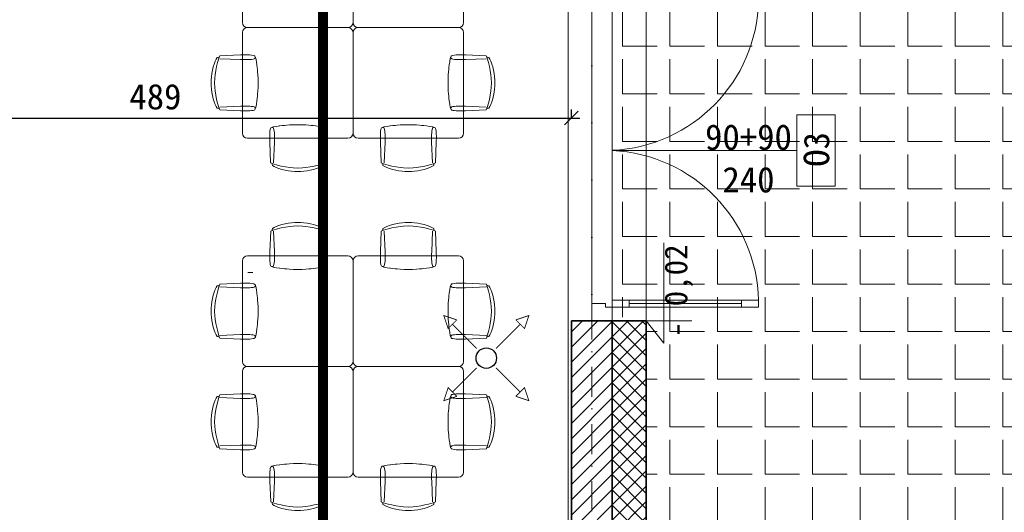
# Model space of a CAD drawing. Header units: millimetres. Extents: x -1373 to 28294, y -9636 to 187.
# Tile 61 of 133: x 5597 to 6176, y -4966 to -4676. Entities that reach past the tile are written whole.
import ezdxf
from ezdxf.enums import TextEntityAlignment as Align

# ---------------------------------------------------------------- set-up
doc = ezdxf.new("R2010")
doc.units = ezdxf.units.MM
doc.linetypes.add('DASHED', pattern=[0.75, 0.5, -0.25])
doc.linetypes.add('Kreski i kropki', pattern=[335.138881, 176.388884, -88.194442, 0, -70.555556])
for name, color, linetype, lineweight in [('_k_krawężnik', 252, 'Continuous', 13), ('_k_kreskowanie', 250, 'Continuous', 9), ('_k_ocieplenie', 7, 'Continuous', 35), ('_k_opis', 7, 'Continuous', 13), ('_k_osie', 142, 'Kreski i kropki', 13), ('_k_stolarka', 7, 'Continuous', 13), ('_k_wentylacja', 7, 'Continuous', 15), ('_k_widok', 7, 'Continuous', 18), ('_k_wymiar', 7, 'Continuous', 9), ('_k_wyposażenia', 251, 'Continuous', 9), ('_k_ściany', 223, 'Continuous', 35)]:
    doc.layers.add(name, color=color, linetype=linetype, lineweight=lineweight)
doc.layers.add('_k_niewidoczna', color=72, linetype='Continuous', lineweight=9, plot=False)
doc.styles.add('GENERATED_STYLE_1', font='MS Gothic.ttf')
doc.dimstyles.new('1 - 100   (15cm)', dxfattribs={"dimscale": 5, "dimtxt": 3, "dimasz": 1.6, "dimexe": 1, "dimexo": 1, "dimgap": 1, "dimtad": 1, "dimdec": 0, "dimzin": 12, "dimdsep": 46, "dimtxsty": 'GENERATED_STYLE_1', "dimblk1": 'OBLIQUE', "dimblk2": 'OBLIQUE', "dimsah": 1, "dimcen": 0, "dimdle": 1, "dimclrd": 256, "dimclre": 256, "dimclrt": 4, "dimazin": 0, "dimtfac": 0.75, "dimtdec": 0, "dimtix": 1, "dimtmove": 1, "dimatfit": 3, "dimldrblk": 'OBLIQUE', "dimfxl": 1, "dimfxlon": 1, "dimtvp": 0.75, "dimtfillclr": 1, "dimtolj": 1, "dimtzin": 0, "dimarcsym": 0})

# ---------------------------------------------------------------- blocks, each defined once
blk = doc.blocks.new('3987417c-e224-4861-8c51-863ca10e2d8a$0$A$C508D4857')
at = {"layer": '_k_wyposażenia'}
for p, q in [((-6, 65), (-65, 65)), ((59, 65), (0, 65)), ((-68, 62), (-68, 3)), ((-3, 3), (-3, 62)), ((-3, 62), (-3, 3)), ((62, 3), (62, 62)), ((58.83, 55.16), (55.83, 55.16)), ((-68, -3), (-68, -62)), ((-65, 0), (-6, 0)), ((-6, 0), (-65, 0)), ((-3, -62), (-3, -3)), ((-3, -3), (-3, -62)), ((0, 0), (59, 0)), ((59, 0), (0, 0)), ((62, -62), (62, -3)), ((-65, -65), (-6, -65)), ((0, -65), (59, -65))]:
    blk.add_line(p, q, dxfattribs=at)
for points in [[(-51.42, 79.56), (-50.01, 80.04), (-47.42, 80.79), (-45.19, 81.37), (-42.75, 81.88), (-40.2, 82.24), (-38.28, 82.46), (-35.5, 82.61)], [(-50.56, 79.85), (-50.54, 80.18), (-50.4, 81.06), (-49.34, 81.65), (-48.15, 82.18), (-46.58, 82.81), (-44.82, 83.36), (-42.9, 83.84), (-41, 84.17), (-39.14, 84.41), (-37.3, 84.53), (-35.5, 84.56)], [(-20.44, 79.85), (-20.46, 80.18), (-20.6, 81.06), (-21.66, 81.65), (-22.85, 82.18), (-24.42, 82.81), (-26.18, 83.36), (-28.1, 83.84), (-30.01, 84.17), (-31.87, 84.41), (-33.7, 84.53), (-35.5, 84.56)], [(-19.58, 79.56), (-20.99, 80.04), (-23.58, 80.79), (-25.81, 81.37), (-28.26, 81.88), (-30.8, 82.24), (-32.72, 82.46), (-35.5, 82.61)], [(13.58, 79.56), (14.99, 80.04), (17.58, 80.79), (19.81, 81.37), (22.25, 81.88), (24.8, 82.24), (26.72, 82.46), (29.5, 82.61)], [(14.44, 79.85), (14.46, 80.18), (14.6, 81.06), (15.66, 81.65), (16.85, 82.18), (18.42, 82.81), (20.18, 83.36), (22.1, 83.84), (24, 84.17), (25.86, 84.41), (27.7, 84.53), (29.5, 84.56)], [(44.56, 79.85), (44.54, 80.18), (44.4, 81.06), (43.34, 81.65), (42.15, 82.18), (40.58, 82.81), (38.82, 83.36), (36.9, 83.84), (34.99, 84.17), (33.13, 84.41), (31.3, 84.53), (29.5, 84.56)], [(45.42, 79.56), (44.01, 80.04), (41.42, 80.79), (39.19, 81.37), (36.74, 81.88), (34.2, 82.24), (32.28, 82.46), (29.5, 82.61)], [(-51.94, 66.07), (-51.91, 67.37), (-51.42, 79.56)], [(-49.18, 66.07), (-49.21, 67.37), (-49.7, 79.56)], [(-21.82, 66.07), (-21.79, 67.37), (-21.3, 79.56)], [(-19.06, 66.07), (-19.1, 67.37), (-19.58, 79.56)], [(13.06, 66.07), (13.09, 67.37), (13.58, 79.56)], [(15.82, 66.07), (15.79, 67.37), (15.3, 79.56)], [(43.18, 66.07), (43.21, 67.37), (43.7, 79.56)], [(45.94, 66.07), (45.9, 67.37), (45.42, 79.56)], [(-24.68, 57.79), (-24.92, 57.75), (-26.41, 57.56), (-27.66, 57.45), (-29.01, 57.33), (-30.71, 57.19), (-33.01, 57.07), (-35.5, 57.07), (-38.01, 57.07), (-40.29, 57.18), (-41.99, 57.33), (-43.33, 57.46), (-44.59, 57.56), (-46.08, 57.75), (-47.94, 58.05), (-49.93, 58.39), (-50.83, 58.65), (-51.19, 58.88), (-51.33, 59), (-51.46, 59.27), (-51.64, 59.92), (-51.81, 60.86), (-51.9, 61.88), (-51.93, 62.82), (-51.96, 63.54), (-51.96, 64.13), (-51.96, 64.72), (-51.96, 65.35), (-51.94, 66.07)], [(-50.56, 58.58), (-50.29, 58.65), (-49.93, 58.88), (-49.79, 59), (-49.66, 59.27), (-49.48, 59.92), (-49.31, 60.86), (-49.22, 61.88), (-49.19, 62.82), (-49.16, 63.54), (-49.16, 64.13), (-49.16, 64.72), (-49.16, 65.35), (-49.18, 66.07)], [(-47.94, 58.05), (-46.09, 57.75), (-44.59, 57.56), (-43.34, 57.45), (-41.99, 57.33), (-40.29, 57.19), (-38, 57.07), (-35.5, 57.07), (-33, 57.07), (-30.71, 57.18), (-29.01, 57.33), (-27.67, 57.46), (-26.41, 57.56), (-24.92, 57.75), (-23.07, 58.05), (-21.07, 58.39), (-20.18, 58.65), (-19.81, 58.88), (-19.67, 59), (-19.54, 59.27), (-19.36, 59.92), (-19.19, 60.86), (-19.1, 61.88), (-19.07, 62.82), (-19.05, 63.54), (-19.05, 64.13), (-19.05, 64.72), (-19.05, 65.35), (-19.06, 66.07)], [(-20.44, 58.58), (-20.71, 58.65), (-21.07, 58.88), (-21.21, 59), (-21.34, 59.27), (-21.52, 59.92), (-21.69, 60.86), (-21.78, 61.88), (-21.82, 62.82), (-21.84, 63.54), (-21.84, 64.13), (-21.84, 64.72), (-21.84, 65.35), (-21.82, 66.07)], [(40.32, 57.79), (40.08, 57.75), (38.59, 57.56), (37.34, 57.45), (35.99, 57.33), (34.29, 57.19), (31.99, 57.07), (29.5, 57.07), (26.99, 57.07), (24.71, 57.18), (23.01, 57.33), (21.67, 57.46), (20.41, 57.56), (18.92, 57.75), (17.06, 58.05), (15.07, 58.39), (14.17, 58.65), (13.81, 58.88), (13.67, 59), (13.54, 59.27), (13.36, 59.92), (13.19, 60.86), (13.1, 61.88), (13.07, 62.82), (13.04, 63.54), (13.04, 64.13), (13.04, 64.72), (13.04, 65.35), (13.06, 66.07)], [(14.44, 58.58), (14.71, 58.65), (15.07, 58.88), (15.21, 59), (15.34, 59.27), (15.52, 59.92), (15.69, 60.86), (15.78, 61.88), (15.81, 62.82), (15.84, 63.54), (15.84, 64.13), (15.84, 64.72), (15.84, 65.35), (15.82, 66.07)], [(17.06, 58.05), (18.91, 57.75), (20.41, 57.56), (21.66, 57.45), (23.01, 57.33), (24.71, 57.19), (27, 57.07), (29.5, 57.07), (32, 57.07), (34.29, 57.18), (35.99, 57.33), (37.33, 57.46), (38.59, 57.56), (40.08, 57.75), (41.93, 58.05), (43.93, 58.39), (44.82, 58.65), (45.19, 58.88), (45.33, 59), (45.46, 59.27), (45.64, 59.92), (45.81, 60.86), (45.9, 61.88), (45.93, 62.82), (45.95, 63.54), (45.95, 64.13), (45.95, 64.72), (45.95, 65.35), (45.94, 66.07)], [(44.56, 58.58), (44.29, 58.65), (43.93, 58.88), (43.79, 59), (43.66, 59.27), (43.48, 59.92), (43.31, 60.86), (43.22, 61.88), (43.18, 62.82), (43.16, 63.54), (43.16, 64.13), (43.16, 64.72), (43.16, 65.35), (43.18, 66.07)], [(-81.63, 47.56), (-81.96, 47.54), (-82.84, 47.4), (-83.43, 46.34), (-83.96, 45.15), (-84.59, 43.58), (-85.15, 41.82), (-85.62, 39.9), (-85.95, 38), (-86.19, 36.14), (-86.31, 34.3), (-86.34, 32.5)], [(-81.34, 48.42), (-81.82, 47.01), (-82.57, 44.42), (-83.15, 42.19), (-83.66, 39.75), (-84.02, 37.2), (-84.24, 35.28), (-84.4, 32.5)], [(-67.85, 48.94), (-69.15, 48.91), (-81.34, 48.42)], [(-67.85, 46.18), (-69.15, 46.21), (-81.34, 46.7)], [(-59.57, 21.68), (-59.53, 21.91), (-59.34, 23.41), (-59.23, 24.66), (-59.11, 26.01), (-58.97, 27.71), (-58.85, 30.01), (-58.85, 32.5), (-58.85, 35.01), (-58.97, 37.29), (-59.11, 38.99), (-59.24, 40.33), (-59.34, 41.59), (-59.53, 43.08), (-59.83, 44.94), (-60.17, 46.93), (-60.43, 47.83), (-60.66, 48.19), (-60.78, 48.33), (-61.05, 48.46), (-61.7, 48.64), (-62.64, 48.81), (-63.66, 48.9), (-64.61, 48.93), (-65.32, 48.96), (-65.91, 48.96), (-66.5, 48.96), (-67.13, 48.96), (-67.85, 48.94)], [(-60.36, 47.56), (-60.43, 47.29), (-60.66, 46.93), (-60.78, 46.79), (-61.05, 46.66), (-61.7, 46.48), (-62.64, 46.31), (-63.66, 46.22), (-64.61, 46.18), (-65.32, 46.16), (-65.91, 46.16), (-66.5, 46.16), (-67.13, 46.16), (-67.85, 46.18)], [(53.57, 21.68), (53.53, 21.91), (53.34, 23.41), (53.23, 24.66), (53.11, 26.01), (52.97, 27.71), (52.85, 30.01), (52.85, 32.5), (52.85, 35.01), (52.97, 37.29), (53.11, 38.99), (53.24, 40.33), (53.34, 41.59), (53.53, 43.08), (53.83, 44.94), (54.17, 46.93), (54.43, 47.83), (54.66, 48.19), (54.78, 48.33), (55.05, 48.46), (55.7, 48.64), (56.64, 48.81), (57.66, 48.9), (58.61, 48.93), (59.32, 48.96), (59.91, 48.96), (60.5, 48.96), (61.13, 48.96), (61.85, 48.94)], [(54.36, 47.56), (54.43, 47.29), (54.66, 46.93), (54.78, 46.79), (55.05, 46.66), (55.7, 46.48), (56.64, 46.31), (57.66, 46.22), (58.61, 46.18), (59.32, 46.16), (59.91, 46.16), (60.5, 46.16), (61.13, 46.16), (61.85, 46.18)], [(61.85, 48.94), (63.15, 48.91), (75.34, 48.42)], [(61.85, 46.18), (63.15, 46.21), (75.34, 46.7)], [(75.34, 48.42), (75.82, 47.01), (76.57, 44.42), (77.15, 42.19), (77.66, 39.75), (78.02, 37.2), (78.24, 35.28), (78.4, 32.5)], [(75.63, 47.56), (75.96, 47.54), (76.84, 47.4), (77.43, 46.34), (77.96, 45.15), (78.59, 43.58), (79.15, 41.82), (79.62, 39.9), (79.95, 38), (80.19, 36.14), (80.31, 34.3), (80.34, 32.5)], [(-59.83, 44.94), (-59.53, 43.09), (-59.34, 41.59), (-59.23, 40.34), (-59.11, 38.99), (-58.97, 37.29), (-58.85, 35), (-58.85, 32.5), (-58.85, 30), (-58.97, 27.71), (-59.11, 26.01), (-59.24, 24.67), (-59.34, 23.41), (-59.53, 21.92), (-59.83, 20.07), (-60.17, 18.07), (-60.43, 17.18), (-60.66, 16.81), (-60.78, 16.67), (-61.05, 16.54), (-61.7, 16.36), (-62.64, 16.19), (-63.66, 16.1), (-64.61, 16.07), (-65.32, 16.05), (-65.91, 16.05), (-66.5, 16.05), (-67.13, 16.05), (-67.85, 16.06)], [(53.83, 44.94), (53.53, 43.09), (53.34, 41.59), (53.23, 40.34), (53.11, 38.99), (52.97, 37.29), (52.85, 35), (52.85, 32.5), (52.85, 30), (52.97, 27.71), (53.11, 26.01), (53.24, 24.67), (53.34, 23.41), (53.53, 21.92), (53.83, 20.07), (54.17, 18.07), (54.43, 17.18), (54.66, 16.81), (54.78, 16.67), (55.05, 16.54), (55.7, 16.36), (56.64, 16.19), (57.66, 16.1), (58.61, 16.07), (59.32, 16.05), (59.91, 16.05), (60.5, 16.05), (61.13, 16.05), (61.85, 16.06)], [(-81.63, 17.44), (-81.96, 17.46), (-82.84, 17.6), (-83.43, 18.66), (-83.96, 19.85), (-84.59, 21.42), (-85.15, 23.18), (-85.62, 25.1), (-85.95, 27.01), (-86.19, 28.87), (-86.31, 30.7), (-86.34, 32.5)], [(-81.34, 16.58), (-81.82, 17.99), (-82.57, 20.58), (-83.15, 22.81), (-83.66, 25.25), (-84.02, 27.8), (-84.24, 29.72), (-84.4, 32.5)], [(75.34, 16.58), (75.82, 17.99), (76.57, 20.58), (77.15, 22.81), (77.66, 25.25), (78.02, 27.8), (78.24, 29.72), (78.4, 32.5)], [(75.63, 17.44), (75.96, 17.46), (76.84, 17.6), (77.43, 18.66), (77.96, 19.85), (78.59, 21.42), (79.15, 23.18), (79.62, 25.1), (79.95, 27.01), (80.19, 28.87), (80.31, 30.7), (80.34, 32.5)], [(-67.85, 18.82), (-69.15, 18.79), (-81.34, 18.3)], [(-60.36, 17.44), (-60.43, 17.71), (-60.66, 18.07), (-60.78, 18.21), (-61.05, 18.34), (-61.7, 18.52), (-62.64, 18.69), (-63.66, 18.78), (-64.61, 18.82), (-65.32, 18.84), (-65.91, 18.84), (-66.5, 18.84), (-67.13, 18.84), (-67.85, 18.82)], [(54.36, 17.44), (54.43, 17.71), (54.66, 18.07), (54.78, 18.21), (55.05, 18.34), (55.7, 18.52), (56.64, 18.69), (57.66, 18.78), (58.61, 18.82), (59.32, 18.84), (59.91, 18.84), (60.5, 18.84), (61.13, 18.84), (61.85, 18.82)], [(61.85, 18.82), (63.15, 18.79), (75.34, 18.3)], [(-67.85, 16.06), (-69.15, 16.1), (-81.34, 16.58)], [(61.85, 16.06), (63.15, 16.1), (75.34, 16.58)], [(-81.34, -16.58), (-81.82, -17.99), (-82.57, -20.58), (-83.15, -22.81), (-83.66, -25.25), (-84.02, -27.8), (-84.24, -29.72), (-84.4, -32.5)], [(-67.85, -16.06), (-69.15, -16.09), (-81.34, -16.58)], [(-59.57, -43.32), (-59.53, -43.09), (-59.34, -41.59), (-59.23, -40.34), (-59.11, -38.99), (-58.97, -37.29), (-58.85, -34.99), (-58.85, -32.5), (-58.85, -29.99), (-58.97, -27.71), (-59.11, -26.01), (-59.24, -24.67), (-59.34, -23.41), (-59.53, -21.92), (-59.83, -20.06), (-60.17, -18.07), (-60.43, -17.17), (-60.66, -16.81), (-60.78, -16.67), (-61.05, -16.54), (-61.7, -16.36), (-62.64, -16.19), (-63.66, -16.1), (-64.61, -16.07), (-65.32, -16.04), (-65.91, -16.04), (-66.5, -16.04), (-67.13, -16.04), (-67.85, -16.06)], [(53.57, -43.32), (53.53, -43.09), (53.34, -41.59), (53.23, -40.34), (53.11, -38.99), (52.97, -37.29), (52.85, -34.99), (52.85, -32.5), (52.85, -29.99), (52.97, -27.71), (53.11, -26.01), (53.24, -24.67), (53.34, -23.41), (53.53, -21.92), (53.83, -20.06), (54.17, -18.07), (54.43, -17.17), (54.66, -16.81), (54.78, -16.67), (55.05, -16.54), (55.7, -16.36), (56.64, -16.19), (57.66, -16.1), (58.61, -16.07), (59.32, -16.04), (59.91, -16.04), (60.5, -16.04), (61.13, -16.04), (61.85, -16.06)], [(61.85, -16.06), (63.15, -16.09), (75.34, -16.58)], [(75.34, -16.58), (75.82, -17.99), (76.57, -20.58), (77.15, -22.81), (77.66, -25.25), (78.02, -27.8), (78.24, -29.72), (78.4, -32.5)], [(-81.63, -17.44), (-81.96, -17.46), (-82.84, -17.6), (-83.43, -18.66), (-83.96, -19.85), (-84.59, -21.42), (-85.15, -23.18), (-85.62, -25.1), (-85.95, -27), (-86.19, -28.86), (-86.31, -30.7), (-86.34, -32.5)], [(-67.85, -18.82), (-69.15, -18.79), (-81.34, -18.3)], [(-60.36, -17.44), (-60.43, -17.71), (-60.66, -18.07), (-60.78, -18.21), (-61.05, -18.34), (-61.7, -18.52), (-62.64, -18.69), (-63.66, -18.78), (-64.61, -18.82), (-65.32, -18.84), (-65.91, -18.84), (-66.5, -18.84), (-67.13, -18.84), (-67.85, -18.82)], [(-59.83, -20.06), (-59.53, -21.91), (-59.34, -23.41), (-59.23, -24.66), (-59.11, -26.01), (-58.97, -27.71), (-58.85, -30), (-58.85, -32.5), (-58.85, -35), (-58.97, -37.29), (-59.11, -38.99), (-59.24, -40.33), (-59.34, -41.59), (-59.53, -43.08), (-59.83, -44.93), (-60.17, -46.93), (-60.43, -47.82), (-60.66, -48.19), (-60.78, -48.33), (-61.05, -48.46), (-61.7, -48.64), (-62.64, -48.81), (-63.66, -48.9), (-64.61, -48.93), (-65.32, -48.95), (-65.91, -48.95), (-66.5, -48.95), (-67.13, -48.95), (-67.85, -48.94)], [(53.83, -20.06), (53.53, -21.91), (53.34, -23.41), (53.23, -24.66), (53.11, -26.01), (52.97, -27.71), (52.85, -30), (52.85, -32.5), (52.85, -35), (52.97, -37.29), (53.11, -38.99), (53.24, -40.33), (53.34, -41.59), (53.53, -43.08), (53.83, -44.93), (54.17, -46.93), (54.43, -47.82), (54.66, -48.19), (54.78, -48.33), (55.05, -48.46), (55.7, -48.64), (56.64, -48.81), (57.66, -48.9), (58.61, -48.93), (59.32, -48.95), (59.91, -48.95), (60.5, -48.95), (61.13, -48.95), (61.85, -48.94)], [(54.36, -17.44), (54.43, -17.71), (54.66, -18.07), (54.78, -18.21), (55.05, -18.34), (55.7, -18.52), (56.64, -18.69), (57.66, -18.78), (58.61, -18.82), (59.32, -18.84), (59.91, -18.84), (60.5, -18.84), (61.13, -18.84), (61.85, -18.82)], [(61.85, -18.82), (63.15, -18.79), (75.34, -18.3)], [(75.63, -17.44), (75.96, -17.46), (76.84, -17.6), (77.43, -18.66), (77.96, -19.85), (78.59, -21.42), (79.15, -23.18), (79.62, -25.1), (79.95, -27), (80.19, -28.86), (80.31, -30.7), (80.34, -32.5)], [(-81.63, -47.56), (-81.96, -47.54), (-82.84, -47.4), (-83.43, -46.34), (-83.96, -45.15), (-84.59, -43.58), (-85.15, -41.82), (-85.62, -39.9), (-85.95, -37.99), (-86.19, -36.13), (-86.31, -34.3), (-86.34, -32.5)], [(-81.34, -48.42), (-81.82, -47.01), (-82.57, -44.42), (-83.15, -42.19), (-83.66, -39.75), (-84.02, -37.2), (-84.24, -35.28), (-84.4, -32.5)], [(75.34, -48.42), (75.82, -47.01), (76.57, -44.42), (77.15, -42.19), (77.66, -39.75), (78.02, -37.2), (78.24, -35.28), (78.4, -32.5)], [(75.63, -47.56), (75.96, -47.54), (76.84, -47.4), (77.43, -46.34), (77.96, -45.15), (78.59, -43.58), (79.15, -41.82), (79.62, -39.9), (79.95, -37.99), (80.19, -36.13), (80.31, -34.3), (80.34, -32.5)], [(-67.85, -46.18), (-69.15, -46.21), (-81.34, -46.7)], [(-60.36, -47.56), (-60.43, -47.29), (-60.66, -46.93), (-60.78, -46.79), (-61.05, -46.66), (-61.7, -46.48), (-62.64, -46.31), (-63.66, -46.22), (-64.61, -46.18), (-65.32, -46.16), (-65.91, -46.16), (-66.5, -46.16), (-67.13, -46.16), (-67.85, -46.18)], [(54.36, -47.56), (54.43, -47.29), (54.66, -46.93), (54.78, -46.79), (55.05, -46.66), (55.7, -46.48), (56.64, -46.31), (57.66, -46.22), (58.61, -46.18), (59.32, -46.16), (59.91, -46.16), (60.5, -46.16), (61.13, -46.16), (61.85, -46.18)], [(61.85, -46.18), (63.15, -46.21), (75.34, -46.7)], [(-67.85, -48.94), (-69.15, -48.9), (-81.34, -48.42)], [(61.85, -48.94), (63.15, -48.9), (75.34, -48.42)], [(-24.68, -57.79), (-24.92, -57.75), (-26.41, -57.56), (-27.66, -57.45), (-29.01, -57.33), (-30.71, -57.19), (-33.01, -57.07), (-35.5, -57.07), (-38.01, -57.07), (-40.29, -57.19), (-41.99, -57.33), (-43.33, -57.46), (-44.59, -57.56), (-46.08, -57.75), (-47.94, -58.05), (-49.93, -58.39), (-50.83, -58.65), (-51.19, -58.88), (-51.33, -59), (-51.46, -59.27), (-51.64, -59.92), (-51.81, -60.86), (-51.9, -61.88), (-51.93, -62.83), (-51.96, -63.54), (-51.96, -64.13), (-51.96, -64.72), (-51.96, -65.35), (-51.94, -66.07)], [(-47.94, -58.05), (-46.09, -57.75), (-44.59, -57.56), (-43.34, -57.45), (-41.99, -57.33), (-40.29, -57.19), (-38, -57.07), (-35.5, -57.07), (-33, -57.07), (-30.71, -57.19), (-29.01, -57.33), (-27.67, -57.46), (-26.41, -57.56), (-24.92, -57.75), (-23.07, -58.05), (-21.07, -58.39), (-20.18, -58.65), (-19.81, -58.88), (-19.67, -59), (-19.54, -59.27), (-19.36, -59.92), (-19.19, -60.86), (-19.1, -61.88), (-19.07, -62.83), (-19.05, -63.54), (-19.05, -64.13), (-19.05, -64.72), (-19.05, -65.35), (-19.06, -66.07)], [(40.32, -57.79), (40.08, -57.75), (38.59, -57.56), (37.34, -57.45), (35.99, -57.33), (34.29, -57.19), (31.99, -57.07), (29.5, -57.07), (26.99, -57.07), (24.71, -57.19), (23.01, -57.33), (21.67, -57.46), (20.41, -57.56), (18.92, -57.75), (17.06, -58.05), (15.07, -58.39), (14.17, -58.65), (13.81, -58.88), (13.67, -59), (13.54, -59.27), (13.36, -59.92), (13.19, -60.86), (13.1, -61.88), (13.07, -62.83), (13.04, -63.54), (13.04, -64.13), (13.04, -64.72), (13.04, -65.35), (13.06, -66.07)], [(17.06, -58.05), (18.91, -57.75), (20.41, -57.56), (21.66, -57.45), (23.01, -57.33), (24.71, -57.19), (27, -57.07), (29.5, -57.07), (32, -57.07), (34.29, -57.19), (35.99, -57.33), (37.33, -57.46), (38.59, -57.56), (40.08, -57.75), (41.93, -58.05), (43.93, -58.39), (44.82, -58.65), (45.19, -58.88), (45.33, -59), (45.46, -59.27), (45.64, -59.92), (45.81, -60.86), (45.9, -61.88), (45.93, -62.83), (45.95, -63.54), (45.95, -64.13), (45.95, -64.72), (45.95, -65.35), (45.94, -66.07)], [(-50.56, -58.58), (-50.29, -58.65), (-49.93, -58.88), (-49.79, -59), (-49.66, -59.27), (-49.48, -59.92), (-49.31, -60.86), (-49.22, -61.88), (-49.19, -62.83), (-49.16, -63.54), (-49.16, -64.13), (-49.16, -64.72), (-49.16, -65.35), (-49.18, -66.07)], [(-20.44, -58.58), (-20.71, -58.65), (-21.07, -58.88), (-21.21, -59), (-21.34, -59.27), (-21.52, -59.92), (-21.69, -60.86), (-21.78, -61.88), (-21.82, -62.83), (-21.84, -63.54), (-21.84, -64.13), (-21.84, -64.72), (-21.84, -65.35), (-21.82, -66.07)], [(14.44, -58.58), (14.71, -58.65), (15.07, -58.88), (15.21, -59), (15.34, -59.27), (15.52, -59.92), (15.69, -60.86), (15.78, -61.88), (15.81, -62.83), (15.84, -63.54), (15.84, -64.13), (15.84, -64.72), (15.84, -65.35), (15.82, -66.07)], [(44.56, -58.58), (44.29, -58.65), (43.93, -58.88), (43.79, -59), (43.66, -59.27), (43.48, -59.92), (43.31, -60.86), (43.22, -61.88), (43.18, -62.83), (43.16, -63.54), (43.16, -64.13), (43.16, -64.72), (43.16, -65.35), (43.18, -66.07)], [(-51.94, -66.07), (-51.91, -67.37), (-51.42, -79.56)], [(-49.18, -66.07), (-49.21, -67.37), (-49.7, -79.56)], [(-21.82, -66.07), (-21.79, -67.37), (-21.3, -79.56)], [(-19.06, -66.07), (-19.1, -67.37), (-19.58, -79.56)], [(13.06, -66.07), (13.09, -67.37), (13.58, -79.56)], [(15.82, -66.07), (15.79, -67.37), (15.3, -79.56)], [(43.18, -66.07), (43.21, -67.37), (43.7, -79.56)], [(45.94, -66.07), (45.9, -67.37), (45.42, -79.56)], [(-51.42, -79.56), (-50.01, -80.04), (-47.42, -80.79), (-45.19, -81.37), (-42.75, -81.88), (-40.2, -82.24), (-38.28, -82.46), (-35.5, -82.62)], [(-50.56, -79.85), (-50.54, -80.18), (-50.4, -81.06), (-49.34, -81.65), (-48.15, -82.18), (-46.58, -82.81), (-44.82, -83.37), (-42.9, -83.84), (-41, -84.17), (-39.14, -84.41), (-37.3, -84.53), (-35.5, -84.56)], [(-19.58, -79.56), (-20.99, -80.04), (-23.58, -80.79), (-25.81, -81.37), (-28.26, -81.88), (-30.8, -82.24), (-32.72, -82.46), (-35.5, -82.62)], [(-20.44, -79.85), (-20.46, -80.18), (-20.6, -81.06), (-21.66, -81.65), (-22.85, -82.18), (-24.42, -82.81), (-26.18, -83.37), (-28.1, -83.84), (-30.01, -84.17), (-31.87, -84.41), (-33.7, -84.53), (-35.5, -84.56)], [(13.58, -79.56), (14.99, -80.04), (17.58, -80.79), (19.81, -81.37), (22.25, -81.88), (24.8, -82.24), (26.72, -82.46), (29.5, -82.62)], [(14.44, -79.85), (14.46, -80.18), (14.6, -81.06), (15.66, -81.65), (16.85, -82.18), (18.42, -82.81), (20.18, -83.37), (22.1, -83.84), (24, -84.17), (25.86, -84.41), (27.7, -84.53), (29.5, -84.56)], [(45.42, -79.56), (44.01, -80.04), (41.42, -80.79), (39.19, -81.37), (36.74, -81.88), (34.2, -82.24), (32.28, -82.46), (29.5, -82.62)], [(44.56, -79.85), (44.54, -80.18), (44.4, -81.06), (43.34, -81.65), (42.15, -82.18), (40.58, -82.81), (38.82, -83.37), (36.9, -83.84), (34.99, -84.17), (33.13, -84.41), (31.3, -84.53), (29.5, -84.56)]]:
    blk.add_lwpolyline(points, dxfattribs=at)
for centre, start, end in [((-65, 62), 90, 180), ((-6, 62), 0, 90), ((0, 62), 90, 180), ((59, 62), 0, 90), ((-65, 3), 180, 270), ((-6, 3), 270, 0), ((0, 3), 180, 270), ((59, 3), 270, 0), ((-65, -3), 90, 180), ((-6, -3), 0, 90), ((0, -3), 90, 180), ((59, -3), 0, 90), ((-65, -62), 180, 270), ((-6, -62), 270, 0), ((0, -62), 180, 270), ((59, -62), 270, 0)]:
    blk.add_arc(centre, 3, start, end, dxfattribs=at)
blk = doc.blocks.new('_OBLIQUE')
at = {"color": 0, "linetype": 'ByBlock'}
blk.add_line((-0.5, -0.5), (0.5, 0.5), dxfattribs=at)
blk = doc.blocks.new('*D165')
at = {"layer": '_k_wymiar', "lineweight": -2, "transparency": 16777216}
for p, q in [((6330.24, -5085.1), (6330.24, -4848.1)), ((6325.24, -4853.1), (6335.24, -4853.1)), ((6325.24, -5080.1), (6335.24, -5080.1))]:
    blk.add_line(p, q, dxfattribs=at)
at = {"layer": 'Defpoints', "color": 0, "transparency": 16777216}
for p in [(5965.24, -4853.1), (6330.24, -4853.1), (5965.24, -5080.1)]:
    blk.add_point(p, dxfattribs=at)
at = {"layer": '_k_wymiar', "lineweight": -2, "transparency": 16777216, "xscale": 8, "yscale": 8, "zscale": 8}
for p, rotation in [((6330.24, -4853.1), 90), ((6330.24, -5080.1), 270)]:
    blk.add_blockref('_OBLIQUE', p, dxfattribs=dict(at, rotation=rotation))
at = {"layer": '_k_wymiar', "color": 4, "transparency": 16777216, "insert": (6317.74, -4966.6), "char_height": 15, "attachment_point": 5, "rotation": 90, "style": 'GENERATED_STYLE_1'}
blk.add_mtext('\\A1;227', dxfattribs=at)
blk = doc.blocks.new('*D166')
at = {"layer": '_k_wymiar', "lineweight": -2, "transparency": 16777216}
for p, q in [((6330.24, -4858.1), (6330.24, -4648.1)), ((6325.24, -4653.1), (6335.24, -4653.1)), ((6325.24, -4853.1), (6335.24, -4853.1))]:
    blk.add_line(p, q, dxfattribs=at)
at = {"layer": 'Defpoints', "color": 0, "transparency": 16777216}
for p in [(5945.24, -4653.1), (6330.24, -4653.1), (5965.24, -4853.1)]:
    blk.add_point(p, dxfattribs=at)
at = {"layer": '_k_wymiar', "lineweight": -2, "transparency": 16777216, "xscale": 8, "yscale": 8, "zscale": 8}
for p, rotation in [((6330.24, -4653.1), 90), ((6330.24, -4853.1), 270)]:
    blk.add_blockref('_OBLIQUE', p, dxfattribs=dict(at, rotation=rotation))
at = {"layer": '_k_wymiar', "color": 4, "transparency": 16777216, "insert": (6317.74, -4753.1), "char_height": 15, "attachment_point": 5, "rotation": 90, "style": 'GENERATED_STYLE_1'}
blk.add_mtext('\\A1;200', dxfattribs=at)
blk = doc.blocks.new('*D350')
at = {"layer": '_k_wymiar', "lineweight": -2, "transparency": 16777216}
for p, q in [((6365.24, -4021.1), (6365.24, -5041.1)), ((6360.24, -4026.1), (6370.24, -4026.1)), ((6360.24, -5036.1), (6370.24, -5036.1))]:
    blk.add_line(p, q, dxfattribs=at)
at = {"layer": 'Defpoints', "color": 0, "transparency": 16777216}
for p in [(5965.24, -4026.1), (5486.74, -5036.1), (6365.24, -5036.1)]:
    blk.add_point(p, dxfattribs=at)
at = {"layer": '_k_wymiar', "lineweight": -2, "transparency": 16777216, "xscale": 8, "yscale": 8, "zscale": 8}
for p, rotation in [((6365.24, -4026.1), 90), ((6365.24, -5036.1), 270)]:
    blk.add_blockref('_OBLIQUE', p, dxfattribs=dict(at, rotation=rotation))
at = {"layer": '_k_wymiar', "color": 4, "transparency": 16777216, "insert": (6352.74, -4531.1), "char_height": 15, "attachment_point": 5, "rotation": 90, "style": 'GENERATED_STYLE_1'}
blk.add_mtext('\\A1;1010', dxfattribs=at)
blk = doc.blocks.new('*D353')
at = {"layer": '_k_wymiar', "lineweight": -2, "transparency": 16777216}
for p, q in [((6400.24, -5053.1), (6400.24, -4053.1)), ((6395.24, -4058.1), (6405.24, -4058.1)), ((6395.24, -5048.1), (6405.24, -5048.1))]:
    blk.add_line(p, q, dxfattribs=at)
at = {"layer": 'Defpoints', "color": 0, "transparency": 16777216}
for p in [(5933.24, -4058.1), (6400.24, -4058.1), (5933.24, -5048.1)]:
    blk.add_point(p, dxfattribs=at)
at = {"layer": '_k_wymiar', "lineweight": -2, "transparency": 16777216, "xscale": 8, "yscale": 8, "zscale": 8}
for p, rotation in [((6400.24, -4058.1), 90), ((6400.24, -5048.1), 270)]:
    blk.add_blockref('_OBLIQUE', p, dxfattribs=dict(at, rotation=rotation))
at = {"layer": '_k_wymiar', "color": 4, "transparency": 16777216, "insert": (6387.74, -4553.1), "char_height": 15, "attachment_point": 5, "rotation": 90, "style": 'GENERATED_STYLE_1'}
blk.add_mtext('\\A1;990', dxfattribs=at)
blk = doc.blocks.new('*D169')
at = {"layer": '_k_wymiar', "lineweight": -2, "transparency": 16777216}
for p, q in [((6435.24, -4021.1), (6435.24, -5085.1)), ((6430.24, -4026.1), (6440.24, -4026.1)), ((6430.24, -5080.1), (6440.24, -5080.1))]:
    blk.add_line(p, q, dxfattribs=at)
at = {"layer": 'Defpoints', "color": 0, "transparency": 16777216}
for p in [(5965.24, -4026.1), (5965.24, -5080.1), (6435.24, -5080.1)]:
    blk.add_point(p, dxfattribs=at)
at = {"layer": '_k_wymiar', "lineweight": -2, "transparency": 16777216, "xscale": 8, "yscale": 8, "zscale": 8}
for p, rotation in [((6435.24, -4026.1), 90), ((6435.24, -5080.1), 270)]:
    blk.add_blockref('_OBLIQUE', p, dxfattribs=dict(at, rotation=rotation))
at = {"layer": '_k_wymiar', "color": 4, "transparency": 16777216, "insert": (6422.74, -4553.1), "char_height": 15, "attachment_point": 5, "rotation": 90, "style": 'GENERATED_STYLE_1'}
blk.add_mtext('\\A1;1054', dxfattribs=at)
blk = doc.blocks.new('*D204')
at = {"layer": '_k_wymiar', "lineweight": -2, "transparency": 16777216}
for p, q in [((5432.24, -4734.1), (5432.24, -4729.1)), ((5921.24, -4734.1), (5921.24, -4729.1)), ((5427.24, -4734.1), (5926.24, -4734.1))]:
    blk.add_line(p, q, dxfattribs=at)
at = {"layer": 'Defpoints', "color": 0, "transparency": 16777216}
for p in [(5432.24, -4734.1), (5921.24, -4734.1), (5921.24, -4734.1)]:
    blk.add_point(p, dxfattribs=at)
at = {"layer": '_k_wymiar', "lineweight": -2, "transparency": 16777216, "xscale": 8, "yscale": 8, "zscale": 8, "rotation": 180}
blk.add_blockref('_OBLIQUE', (5432.24, -4734.1), dxfattribs=at)
at = {"layer": '_k_wymiar', "lineweight": -2, "transparency": 16777216, "xscale": 8, "yscale": 8, "zscale": 8}
blk.add_blockref('_OBLIQUE', (5921.24, -4734.1), dxfattribs=at)
at = {"layer": '_k_wymiar', "color": 4, "transparency": 16777216, "insert": (5676.74, -4721.6), "char_height": 15, "attachment_point": 5, "style": 'GENERATED_STYLE_1'}
blk.add_mtext('\\A1;489', dxfattribs=at)
blk = doc.blocks.new('O_200_rzut')
at = {"layer": '_k_niewidoczna', "ltscale": 3}
blk.add_lwpolyline([(302.68, 127.94), (482.68, 127.94)], dxfattribs=at)
at = {"layer": '_k_stolarka', "ltscale": 2}
for points in [[(292.68, 115.94), (292.68, 127.94), (302.68, 127.94), (302.68, 119.94), (300.68, 119.94), (300.68, 115.94), (292.68, 115.94)], [(492.68, 115.94), (492.68, 127.94), (482.68, 127.94), (482.68, 119.94), (484.68, 119.94), (484.68, 115.94), (492.68, 115.94)], [(392.68, 115.94), (392.68, 7.44), (413.68, 7.44), (413.68, -15.06), (371.68, -15.06), (371.68, 7.44), (392.68, 7.44)], [(302.68, 39.98), (302.68, 105.94)], [(482.68, 39.98), (482.68, 105.94)]]:
    blk.add_lwpolyline(points, dxfattribs=at)
for points in [[(300.68, 115.94), (304.68, 115.94), (304.68, 29.97), (300.68, 29.97)], [(300.68, 105.94), (304.68, 105.94), (304.68, 115.94), (300.68, 115.94)], [(484.68, 115.94), (480.68, 115.94), (480.68, 29.97), (484.68, 29.97)], [(484.68, 105.94), (480.68, 105.94), (480.68, 115.94), (484.68, 115.94)], [(300.68, 29.97), (304.68, 29.97), (304.68, 39.98), (300.68, 39.98)], [(484.68, 29.97), (480.68, 29.97), (480.68, 39.98), (484.68, 39.98)]]:
    blk.add_lwpolyline(points, close=True, dxfattribs=at)
for centre, start, end in [((302.68, 119.94), 271.27334, 357.45268), ((482.68, 119.94), 182.54732, 268.72666)]:
    blk.add_arc(centre, 90, start, end, dxfattribs=at)
blk = doc.blocks.new('w_nawiew')
at = {"layer": '_k_wentylacja', "color": 142, "const_width": 0.5}
for points in [[(-17.36, 22.45), (-25, 25), (-22.45, 17.36), (-17.36, 22.45), (-19.91, 19.91), (-5.66, 5.66)], [(17.36, 22.45), (25, 25), (22.45, 17.36), (17.36, 22.45), (19.91, 19.91), (5.66, 5.66)], [(-17.36, -22.45), (-25, -25), (-22.45, -17.36), (-17.36, -22.45), (-19.91, -19.91), (-5.66, -5.66)], [(17.36, -22.45), (25, -25), (22.45, -17.36), (17.36, -22.45), (19.91, -19.91), (5.66, -5.66)]]:
    blk.add_lwpolyline(points, dxfattribs=at)
at = {"layer": '_k_wentylacja', "color": 142, "lineweight": 30}
blk.add_circle((0, 0), 6, dxfattribs=at)
blk = doc.blocks.new('w_mecha')
at = {"layer": '_k_wentylacja'}
blk.add_blockref('w_nawiew', (-94, 205), dxfattribs=at)
blk = doc.blocks.new('*U76')
at = {"layer": '_k_wymiar'}
blk.add_line((0, 0.1532), (0, 0.4), dxfattribs=at)
blk.add_lwpolyline([(0, 0.1532), (0, 0), (-0.198, 0.1532), (0.6852, 0.1532)], dxfattribs=at)
at = {"layer": '_k_wymiar', "style": 'GENERATED_STYLE_1'}
blk.add_attdef('%%P_0.00', text='', height=0.2, dxfattribs=at).set_placement((-0.1457, 0.1532), align=Align.BOTTOM_LEFT)

msp = doc.modelspace()

# ---------------------------------------------------------------- hatches: boundary and pattern name
at = {"layer": '_k_kreskowanie', "ltscale": 2, "transparency": 33554687}
h = msp.add_hatch(dxfattribs=at)
h.set_pattern_fill('ANSI37', color=256, scale=2)
h.set_pattern_definition([(45, (1100.2866, -888.875), (-4.490128, 4.490128), []), (135, (1100.2866, -888.875), (-4.490128, -4.490128), [])])
h.paths.add_polyline_path([(4672.24, -5080.1), (4672.24, -5060.1), (4100.24, -5060.1), (4100.24, -4925.1), (4080.24, -4925.1), (4080.24, -5080.1)], flags=17)
h.paths.add_polyline_path([(4922.24, -4980.1), (4922.24, -4960.1), (4879.24, -4960.1), (4879.24, -5060.1), (4782.24, -5060.1), (4782.24, -5080.1), (4899.24, -5080.1), (4899.24, -4980.1)], flags=17)
h.paths.add_polyline_path([(5945.24, -4253.1), (5965.24, -4253.1), (5965.24, -4026.1), (5309.24, -4026.1), (5309.24, -4046.1), (5945.24, -4046.1)])
h.paths.add_polyline_path([(5945.24, -4653.1), (5965.24, -4653.1), (5965.24, -4453.1), (5945.24, -4453.1)])
h.paths.add_polyline_path([(5861.74, -5060.1), (5861.74, -5080.1), (5965.24, -5080.1), (5965.24, -4853.1), (5945.24, -4853.1), (5945.24, -5060.1)])
h.paths.add_polyline_path([(5601.74, -5060.1), (5601.74, -5080.1), (5751.74, -5080.1), (5751.74, -5060.1)])
h.paths.add_polyline_path([(5231.74, -5080.1), (5231.74, -5060.1), (5135.24, -5060.1), (5135.24, -4980.1), (5135.24, -4960.1), (5092.24, -4960.1), (5092.24, -4980.1), (5115.24, -4980.1), (5115.24, -5080.1)])
h.paths.add_polyline_path([(5341.74, -5060.1), (5341.74, -5080.1), (5491.74, -5080.1), (5491.74, -5060.1)])
h.paths.add_polyline_path([(4100.24, -4692.1), (4080.24, -4692.1), (4080.24, -4775.1), (4100.24, -4775.1)])
h.paths.add_polyline_path([(4100.24, -4459.5), (4080.24, -4459.5), (4080.24, -4542.1), (4100.24, -4542.1)])
h.paths.add_polyline_path([(4100.24, -4226.91), (4080.24, -4226.91), (4080.24, -4309.5), (4100.24, -4309.5)])
h.paths.add_polyline_path([(4368.79, -4046.1), (4368.79, -4026.1), (4080.24, -4026.1), (4080.24, -4122.91), (4100.24, -4122.91), (4100.24, -4046.1)])
h.paths.add_polyline_path([(4779.26, -4026.1), (4779.26, -4046.1), (5199.24, -4046.1), (5199.24, -4026.1)])
h.paths.add_polyline_path([(4669.26, -4046.1), (4669.26, -4026.1), (4478.79, -4026.1), (4478.79, -4046.1)])
h = msp.add_hatch(dxfattribs=at)
h.set_pattern_fill('ANSI31', color=256, scale=2)
h.set_pattern_definition([(45, (1100.2866, -888.875), (-4.490128, 4.490128), [])])
h.paths.add_polyline_path([(4922.24, -4960.1), (4922.24, -4936.1), (4855.24, -4936.1), (4855.24, -5036.1), (4787.24, -5036.1), (4787.24, -5060.1), (4879.24, -5060.1), (4879.24, -4960.1)])
h.paths.add_polyline_path([(5921.24, -4253.1), (5945.24, -4253.1), (5945.24, -4046.1), (5314.24, -4046.1), (5314.24, -4070.1), (5414.24, -4070.1), (5414.24, -4296.1), (5432.24, -4296.1), (5432.24, -4070.1), (5921.24, -4070.1)])
h.paths.add_polyline_path([(5921.24, -4653.1), (5945.24, -4653.1), (5945.24, -4453.1), (5921.24, -4453.1)])
h.paths.add_polyline_path([(5866.74, -5036.1), (5866.74, -5060.1), (5945.24, -5060.1), (5945.24, -4853.1), (5921.24, -4853.1), (5921.24, -5036.1)])
h.paths.add_polyline_path([(5606.74, -5036.1), (5606.74, -5060.1), (5746.74, -5060.1), (5746.74, -5036.1)])
h.paths.add_polyline_path([(5346.74, -5036.1), (5346.74, -5060.1), (5486.74, -5060.1), (5486.74, -5036.1), (5432.24, -5036.1), (5432.24, -4692.1), (5414.24, -4692.1), (5414.24, -5036.1)])
h.paths.add_polyline_path([(5226.74, -5060.1), (5226.74, -5036.1), (5159.24, -5036.1), (5159.24, -4960.1), (5159.24, -4936.1), (5092.24, -4936.1), (5092.24, -4960.1), (5135.24, -4960.1), (5135.24, -5060.1)])
h.paths.add_polyline_path([(4100.24, -4770.1), (4124.24, -4770.1), (4124.24, -4692.1), (4100.24, -4692.1)])
h.paths.add_polyline_path([(4124.24, -4930.1), (4100.24, -4930.1), (4100.24, -5060.1), (4667.24, -5060.1), (4667.24, -5036.1), (4124.24, -5036.1)])
h.paths.add_polyline_path([(4124.24, -4226.91), (4100.24, -4226.91), (4100.24, -4304.5), (4124.24, -4304.5)])
h.paths.add_polyline_path([(4363.79, -4070.1), (4363.79, -4046.1), (4100.24, -4046.1), (4100.24, -4122.91), (4124.24, -4122.91), (4124.24, -4070.1)])
h.paths.add_polyline_path([(4664.26, -4070.1), (4664.26, -4046.1), (4483.79, -4046.1), (4483.79, -4070.1)])
h.paths.add_polyline_path([(4784.26, -4046.1), (4784.26, -4070.1), (5194.24, -4070.1), (5194.24, -4046.1)])
h.paths.add_polyline_path([(4192.23, -4542.1), (4192.23, -4524.1), (4124.24, -4524.1), (4124.24, -4464.5), (4100.24, -4464.5), (4100.24, -4542.1)])
h.paths.add_polyline_path([(4296.23, -4524.1), (4296.23, -4542.1), (4380.65, -4542.1), (4380.65, -4524.1)])
h.paths.add_polyline_path([(4598.26, -4542.1), (4598.26, -4524.1), (4484.65, -4524.1), (4484.65, -4542.1)])
h.paths.add_polyline_path([(4832.26, -4542.1), (4832.26, -4524.1), (4702.26, -4524.1), (4702.26, -4542.1)])
h.paths.add_polyline_path([(5197.24, -4524.1), (5197.24, -4542.1), (5432.24, -4542.1), (5432.24, -4400.1), (5414.24, -4400.1), (5414.24, -4524.1)])
h.paths.add_polyline_path([(5105.24, -4542.1), (5105.24, -4524.1), (4936.26, -4524.1), (4936.26, -4542.1)])
at = {"layer": '_k_kreskowanie'}
h = msp.add_hatch(dxfattribs=at)
h.set_pattern_fill('ANGLE', color=256, scale=4)
h.set_pattern_definition([(0, (0, 2), (0, 27.94), [20.32, -7.62]), (90, (0, 2), (-27.94, 2e-15), [20.32, -7.62])])
h.paths.add_polyline_path([(6285.24, -4192.1), (5965.24, -4192.1), (5965.24, -4251.1), (5945.24, -4251.1), (5945.24, -4451.1), (5965.24, -4451.1), (5965.24, -4651.1), (5945.24, -4651.1), (5945.24, -4851.1), (5965.24, -4851.1), (5965.24, -5072.1), (6285.24, -5072.1)])

# ---------------------------------------------------------------- linework, layer by layer
at = {"layer": '_k_krawężnik'}
msp.add_lwpolyline([(5965.24, -5080.1), (6293.24, -5080.1), (6293.24, -4184.1), (5965.24, -4184.1)], close=True, dxfattribs=at)
msp.add_lwpolyline([(5965.24, -4651.1), (5965.24, -5072.1), (6285.24, -5072.1), (6285.24, -4192.1), (5965.24, -4192.1), (5965.24, -4651.1)], dxfattribs=at)
at = {"layer": '_k_niewidoczna'}
msp.add_lwpolyline([(5434.24, -4072.1), (5919.24, -4072.1), (5919.24, -5034.1), (5434.24, -5034.1)], close=True, dxfattribs=at)
at = {"layer": '_k_ocieplenie'}
for points in [[(5861.74, -5080.1), (5965.24, -5080.1), (5965.24, -4853.1)], [(5945.24, -4853.1), (5965.24, -4853.1)]]:
    msp.add_lwpolyline(points, dxfattribs=at)
at = {"layer": '_k_osie', "ltscale": 0.1}
msp.add_lwpolyline([(5933.24, -5570.1), (5933.24, -3641.1)], dxfattribs=at)
at = {"layer": '_k_stolarka'}
msp.add_lwpolyline([(5945.24, -4853.1), (5945.24, -4653.1)], dxfattribs=at)
at = {"layer": '_k_widok', "color": 161, "linetype": 'DASHED', "ltscale": 50, "true_color": 0x40a5ff, "const_width": 6}
msp.add_lwpolyline([(5775.24, -5577.54), (5775.24, -3633.7)], dxfattribs=at)
at = {"layer": '_k_ściany'}
for points in [[(5861.74, -5060.1), (5945.24, -5060.1), (5945.24, -4853.1)], [(5866.74, -5036.1), (5921.24, -5036.1), (5921.24, -4853.1)], [(5921.24, -4853.1), (5945.24, -4853.1)]]:
    msp.add_lwpolyline(points, dxfattribs=at)

# ---------------------------------------------------------------- block references
at = {"layer": '_k_wentylacja'}
msp.add_blockref('w_mecha', (5965.24, -5080.1), dxfattribs=at)
at = {"layer": '_k_wymiar'}
ref = msp.add_blockref('*U76', (5965.24, -4853.1), dxfattribs=dict(at, xscale=-66.83250000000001, yscale=66.83250000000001, zscale=66.83250000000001, rotation=270))
ref.add_attrib('%%P_0.00', '- 0,02', dxfattribs={"height": 13.367, "rotation": 90, "style": 'GENERATED_STYLE_1'}).set_placement((5976.01, -4862.84), align=Align.TOP_LEFT)
at = {"layer": '_k_wyposażenia', "ltscale": 0.4, "xscale": -1}
for p in [(5789.9, -4680.89), (5789.91, -4880.01)]:
    msp.add_blockref('3987417c-e224-4861-8c51-863ca10e2d8a$0$A$C508D4857', p, dxfattribs=at)
at = {"layer": '_k_ściany', "xscale": -1, "rotation": 90}
msp.add_blockref('O_200_rzut', (6061.18, -4360.42), dxfattribs=at)

# ---------------------------------------------------------------- texts
at = {"layer": '_k_opis', "insert": (6025.31, -4778), "char_height": 15, "width": 6.562500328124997e-15, "attachment_point": 8, "style": 'GENERATED_STYLE_1'}
msp.add_mtext('90+90{\\fMS Gothic|b0|i0|c128|p49;\\P}240', dxfattribs=at)
at = {"layer": '_k_opis', "insert": (6057.78, -4752.49), "char_height": 15, "width": 29.3114, "attachment_point": 2, "rotation": 90, "style": 'GENERATED_STYLE_1'}
msp.add_mtext('{\\fMS Gothic|b1|i0|c128|p49;O\\fMS Gothic|b1|i0|c238|p49;3}', dxfattribs=at)

# ---------------------------------------------------------------- dimensions: what is measured, and where the dimension line sits
at = {"layer": '_k_wymiar'}
for base, p1, p2, picture, middle in [((6365.24, -5036.1), (5965.24, -4026.1), (5486.74, -5036.1), '*D350', (6352.74, -4531.1)), ((6435.24, -5080.1), (5965.24, -4026.1), (5965.24, -5080.1), '*D169', (6422.74, -4553.1)), ((6400.24, -4058.1), (5933.24, -5048.1), (5933.24, -4058.1), '*D353', (6387.74, -4553.1)), ((6330.24, -4653.1), (5965.24, -4853.1), (5945.24, -4653.1), '*D166', (6317.74, -4753.1)), ((6330.24, -4853.1), (5965.24, -5080.1), (5965.24, -4853.1), '*D165', (6317.74, -4966.6))]:
    dim = msp.add_linear_dim(base=base, p1=p1, p2=p2, angle=90, dimstyle='1 - 100   (15cm)', dxfattribs=at)
    dim.commit()
    dim.dimension.update_dxf_attribs({"geometry": picture, "text_midpoint": middle})
dim = msp.add_linear_dim(base=(5921.24, -4734.1), p1=(5432.24, -4734.1), p2=(5921.24, -4734.1), dimstyle='1 - 100   (15cm)', dxfattribs=at)
dim.commit()
dim.dimension.update_dxf_attribs({"geometry": '*D204', "text_midpoint": (5676.74, -4721.6)})

doc.saveas('drawing.dxf')
